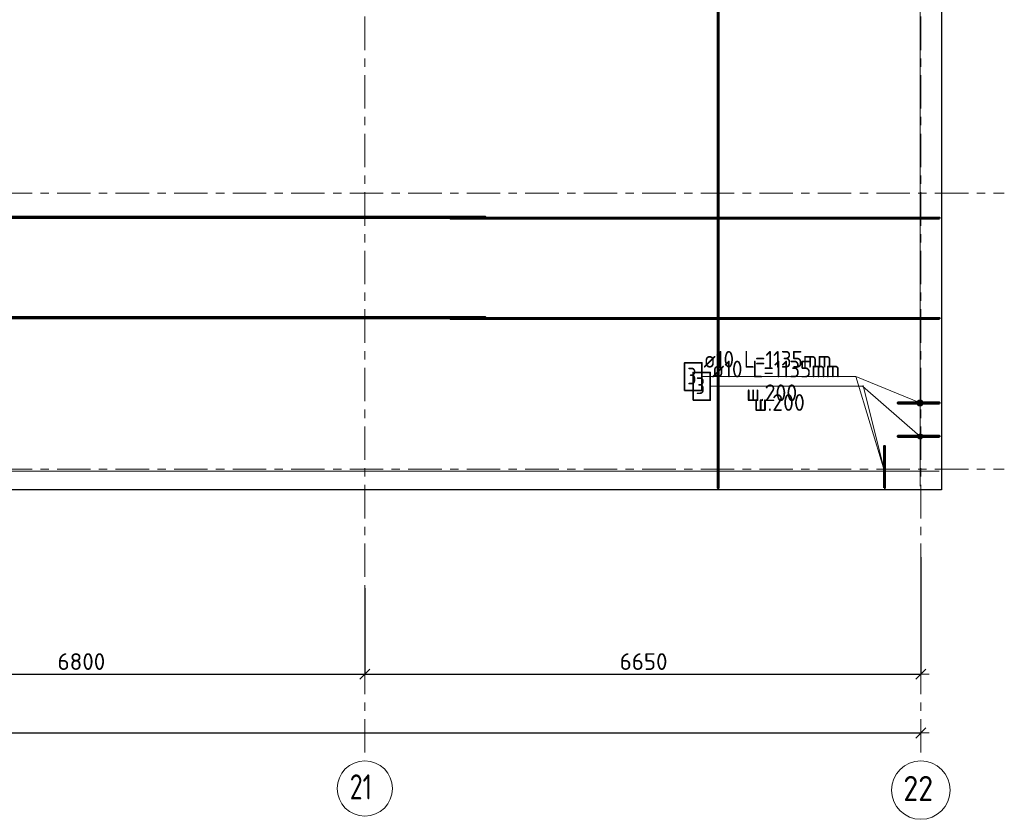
# Model space of a CAD drawing. Header units: metres. Extents: x -38 to 100, y -15 to 21.
# Tile 15 of 90: x 51 to 63, y -4 to 5. Entities that reach past the tile are written whole.
import ezdxf

# ---------------------------------------------------------------- set-up
doc = ezdxf.new("R2010")
doc.units = ezdxf.units.M
doc.header["$PDMODE"] = 65
doc.linetypes.add('______11', pattern=[0.5, 0.4, -0.05, 0, -0.05])
doc.linetypes.add('______5', pattern=[1.1, 0.8, -0.1, 0.1, -0.1])
for name, color, linetype, lineweight in [('XR$2$Осевая линия (1)', 7, '______5', 13), ('XR$2$Размерная линия (1)', 7, 'Continuous', 13), ('XR$3$Арм. стержнями верхней зоны', 180, 'Continuous', 35), ('XR$3$Арм.стержн. Арматура края', 96, 'Continuous', 35), ('XR$3$ВК__отв в полу 1-2 эт', 220, 'Continuous', 25), ('XR$3$Перекрытие (1)', 7, 'Continuous', 35), ('XR$5$Арм. стержнями верхней зоны', 180, 'Continuous', 35), ('XR$5$Арм.стержн. Арматура края', 96, 'Continuous', 35), ('XR$5$Общий слой (1)_1', 7, 'Continuous', 13), ('XR$5$Перекрытие (1)', 7, 'Continuous', 35)]:
    doc.layers.add(name, color=color, linetype=linetype, lineweight=lineweight)
doc.styles.add('ISOCPEUR', font='txt')
doc.dimstyles.new('DIMSTYLE_3', dxfattribs={"dimtxt": 0.2, "dimasz": 0.2, "dimexe": 0, "dimexo": 0, "dimgap": 0.1, "dimtad": 2, "dimdec": 0, "dimlfac": 1000, "dimrnd": 5, "dimzin": 12, "dimdsep": 46, "dimtxsty": 'ISOCPEUR', "dimblk1": 'ALL_ML_STRICH', "dimblk2": 'ALL_ML_STRICH', "dimsah": 1, "dimcen": 0, "dimclrd": 7, "dimclre": 256, "dimclrt": 7, "dimadec": 0, "dimazin": 0, "dimtfac": 1, "dimtdec": 0, "dimtix": 1, "dimtmove": 2, "dimatfit": 3, "dimfxl": 0, "dimtzin": 0, "dimlwd": 0, "dimlwe": -3, "dimarcsym": 0})

# ---------------------------------------------------------------- blocks, each defined once
blk = doc.blocks.new('ALL_ML_STRICH')
at = {"color": 0, "linetype": 'ByBlock', "lineweight": -2}
for p, q in [((-1, 0), (0.5, 0)), ((-0.3, -0.3), (0.3, 0.3)), ((0, -0.5), (0, 0.5))]:
    blk.add_line(p, q, dxfattribs=at)
blk = doc.blocks.new('*D12')
at = {"layer": 'DEFPOINTS', "color": 7, "linetype": 'Continuous', "lineweight": 13, "transparency": 33554687}
for p in [(0.5, -3.103), (0.5, -3.156), (61.6, -3.14)]:
    blk.add_point(p, dxfattribs=at)
at = {"layer": 'XR$2$Размерная линия (1)', "color": 9, "linetype": 'Continuous', "lineweight": -2, "true_color": 0xc7c7c7, "transparency": 33554687}
for p, q in [((0.5, -3.123), (0.5, -3.156)), ((61.6, -3.156), (61.6, -3.156))]:
    blk.add_line(p, q, dxfattribs=at)
at = {"layer": 'XR$2$Размерная линия (1)', "color": 7, "linetype": 'Continuous', "lineweight": -2, "transparency": 33554687}
blk.add_line((0.5, -3.156), (61.6, -3.156), dxfattribs=at)
at = {"layer": 'XR$2$Размерная линия (1)', "color": 7, "linetype": 'Continuous', "lineweight": 13, "transparency": 33554687, "xscale": 0.2, "yscale": 0.2, "zscale": 0.2, "rotation": 180}
blk.add_blockref('ALL_ML_STRICH', (0.5, -3.156), dxfattribs=at)
at = {"layer": 'XR$2$Размерная линия (1)', "color": 7, "linetype": 'Continuous', "lineweight": 13, "transparency": 33554687, "xscale": 0.2, "yscale": 0.2, "zscale": 0.2}
blk.add_blockref('ALL_ML_STRICH', (61.6, -3.156), dxfattribs=at)
at = {"layer": 'XR$2$Размерная линия (1)', "color": 7, "linetype": 'Continuous', "lineweight": 13, "transparency": 33554687, "insert": (31.1, -3.006), "char_height": 0.2, "width": 1, "attachment_point": 5, "style": 'ISOCPEUR'}
blk.add_mtext('\\A1;{61100}', dxfattribs=at)
blk = doc.blocks.new('*D24')
at = {"layer": 'DEFPOINTS', "color": 7, "linetype": 'Continuous', "lineweight": 13, "transparency": 33554687}
for p in [(54.95, -1.403), (48.15, -1.606), (48.15, -2.452)]:
    blk.add_point(p, dxfattribs=at)
at = {"layer": 'XR$2$Размерная линия (1)', "color": 9, "linetype": 'Continuous', "lineweight": -2, "true_color": 0xc7c7c7, "transparency": 33554687}
for p, q in [((54.95, -1.423), (54.95, -2.452)), ((48.15, -1.626), (48.15, -2.452))]:
    blk.add_line(p, q, dxfattribs=at)
at = {"layer": 'XR$2$Размерная линия (1)', "color": 7, "linetype": 'Continuous', "lineweight": -2, "transparency": 33554687}
blk.add_line((48.15, -2.452), (54.95, -2.452), dxfattribs=at)
at = {"layer": 'XR$2$Размерная линия (1)', "color": 7, "linetype": 'Continuous', "lineweight": 13, "transparency": 33554687, "xscale": 0.2, "yscale": 0.2, "zscale": 0.2, "rotation": 180}
blk.add_blockref('ALL_ML_STRICH', (48.15, -2.452), dxfattribs=at)
at = {"layer": 'XR$2$Размерная линия (1)', "color": 7, "linetype": 'Continuous', "lineweight": 13, "transparency": 33554687, "xscale": 0.2, "yscale": 0.2, "zscale": 0.2}
blk.add_blockref('ALL_ML_STRICH', (54.95, -2.452), dxfattribs=at)
at = {"layer": 'XR$2$Размерная линия (1)', "color": 7, "linetype": 'Continuous', "lineweight": 13, "transparency": 33554687, "insert": (51.56, -2.302), "char_height": 0.2, "width": 0.8, "attachment_point": 5, "style": 'ISOCPEUR'}
blk.add_mtext('\\A1;{6800}', dxfattribs=at)
blk = doc.blocks.new('*D25')
at = {"layer": 'DEFPOINTS', "color": 7, "linetype": 'Continuous', "lineweight": 13, "transparency": 33554687}
for p in [(61.6, -1.033), (54.95, -1.403), (54.95, -2.452)]:
    blk.add_point(p, dxfattribs=at)
at = {"layer": 'XR$2$Размерная линия (1)', "color": 9, "linetype": 'Continuous', "lineweight": -2, "true_color": 0xc7c7c7, "transparency": 33554687}
for p, q in [((61.6, -1.053), (61.6, -2.452)), ((54.95, -1.423), (54.95, -2.452))]:
    blk.add_line(p, q, dxfattribs=at)
at = {"layer": 'XR$2$Размерная линия (1)', "color": 7, "linetype": 'Continuous', "lineweight": -2, "transparency": 33554687}
blk.add_line((54.95, -2.452), (61.6, -2.452), dxfattribs=at)
at = {"layer": 'XR$2$Размерная линия (1)', "color": 7, "linetype": 'Continuous', "lineweight": 13, "transparency": 33554687, "xscale": 0.2, "yscale": 0.2, "zscale": 0.2, "rotation": 180}
blk.add_blockref('ALL_ML_STRICH', (54.95, -2.452), dxfattribs=at)
at = {"layer": 'XR$2$Размерная линия (1)', "color": 7, "linetype": 'Continuous', "lineweight": 13, "transparency": 33554687, "xscale": 0.2, "yscale": 0.2, "zscale": 0.2}
blk.add_blockref('ALL_ML_STRICH', (61.6, -2.452), dxfattribs=at)
at = {"layer": 'XR$2$Размерная линия (1)', "color": 7, "linetype": 'Continuous', "lineweight": 13, "transparency": 33554687, "insert": (58.285, -2.302), "char_height": 0.2, "width": 0.8, "attachment_point": 5, "style": 'ISOCPEUR'}
blk.add_mtext('\\A1;{6650}', dxfattribs=at)

msp = doc.modelspace()

# ---------------------------------------------------------------- hatches: boundary and pattern name
at = {"layer": 'XR$3$Арм.стержн. Арматура края', "linetype": 'Continuous', "lineweight": 13, "transparency": 33554687}
for points in [[(61.5626, 0.3959), (61.5823, 0.4185), (61.5693, 0.4099)], [(61.5823, 0.4185), (61.5626, 0.3959), (61.5637, 0.3806)], [(61.5823, 0.4185), (61.5637, 0.3806), (61.5976, 0.4196)], [(61.5976, 0.4196), (61.5637, 0.3806), (61.5723, 0.3676)], [(61.5976, 0.4196), (61.5723, 0.3676), (61.6116, 0.4129)], [(61.6116, 0.4129), (61.5723, 0.3676), (61.5863, 0.3609)], [(61.6116, 0.4129), (61.5863, 0.3609), (61.6202, 0.3999)], [(61.6202, 0.3999), (61.5863, 0.3609), (61.6016, 0.362)], [(61.6202, 0.3999), (61.6016, 0.362), (61.6213, 0.3846)], [(61.6213, 0.3846), (61.6016, 0.362), (61.6146, 0.3706)]]:
    msp.add_hatch(color=7, dxfattribs=at).paths.add_polyline_path(points)
at = {"layer": 'XR$5$Арм.стержн. Арматура края', "linetype": 'Continuous', "lineweight": 13, "transparency": 33554687}
for points in [[(61.5692, 0.8198), (61.5624, 0.7675), (61.5868, 0.8272)], [(61.5868, 0.8272), (61.5624, 0.7675), (61.5777, 0.7555)], [(61.5868, 0.8272), (61.5777, 0.7555), (61.6061, 0.825)], [(61.6061, 0.825), (61.5777, 0.7555), (61.5971, 0.7533)], [(61.6061, 0.825), (61.5971, 0.7533), (61.6215, 0.813)], [(61.555, 0.7851), (61.5692, 0.8198), (61.5572, 0.8044)], [(61.5692, 0.8198), (61.555, 0.7851), (61.5624, 0.7675)], [(61.6215, 0.813), (61.5971, 0.7533), (61.6147, 0.7607)], [(61.6215, 0.813), (61.6147, 0.7607), (61.6289, 0.7954)], [(61.6289, 0.7954), (61.6147, 0.7607), (61.6267, 0.776)]]:
    msp.add_hatch(color=7, dxfattribs=at).paths.add_polyline_path(points)

# ---------------------------------------------------------------- linework, layer by layer
at = {"color": 7, "linetype": 'Continuous', "lineweight": 13, "transparency": 33554687}
for q in [(60.8221, 1.1052), (60.9117, 0.9983)]:
    msp.add_line((61.1675, -0.0251), q, dxfattribs=at)
at = {"layer": 'XR$2$Осевая линия (1)', "color": 253, "linetype": '______11', "lineweight": 13, "true_color": 0xa0a0a0, "transparency": 33554687}
for p, q in [((61.6, -3.39), (61.6, 19.78)), ((54.95, -3.39), (54.95, 8.98)), ((-2.63, 3.3), (62.6, 3.3)), ((-2.63, 0), (62.6, 0))]:
    msp.add_line(p, q, dxfattribs=at)
at = {"layer": 'XR$2$Осевая линия (1)', "color": 7, "linetype": 'Continuous', "lineweight": 13, "transparency": 33554687}
for centre, radius in [((54.9504, -3.8199), 0.3304), ((61.6018, -3.8388), 0.3493)]:
    msp.add_circle(centre, radius, dxfattribs=at)
at = {"layer": 'XR$3$Арм. стержнями верхней зоны', "color": 4, "linetype": 'Continuous', "lineweight": 50, "transparency": 33554687}
for points in [[(56.395, 3.0052), (44.695, 3.0052), (44.695, 3.0152), (56.395, 3.0152), (56.395, 3.0052)], [(61.825, 2.9952), (55.975, 2.9952), (55.975, 3.0052), (61.825, 3.0052), (61.825, 2.9952)]]:
    msp.add_lwpolyline(points, dxfattribs=at)
at = {"layer": 'XR$3$Арм.стержн. Арматура края', "color": 7, "linetype": 'Continuous', "lineweight": 13, "transparency": 33554687}
for p, q in [((59.0831, 0.9891), (60.9031, 0.9891)), ((60.9031, 0.9891), (61.5919, 0.3902)), ((61.5693, 0.4099), (61.5693, 0.4099)), ((61.5723, 0.3676), (61.5723, 0.3676)), ((61.6116, 0.4129), (61.6116, 0.4129)), ((61.6146, 0.3706), (61.6146, 0.3706))]:
    msp.add_line(p, q, dxfattribs=at)
at = {"layer": 'XR$3$Арм.стержн. Арматура края', "color": 7, "linetype": 'Continuous', "lineweight": 35, "transparency": 33554687}
msp.add_lwpolyline([(58.8765, 0.8224), (59.0831, 0.8224), (59.0831, 1.1558), (58.8765, 1.1558), (58.8765, 0.8224)], dxfattribs=at)
at = {"layer": 'XR$3$Арм.стержн. Арматура края', "color": 4, "linetype": 'Continuous', "lineweight": 50, "transparency": 33554687}
for points in [[(61.825, 0.3852), (61.325, 0.3852), (61.325, 0.3952), (61.825, 0.3952), (61.825, 0.3852)], [(61.1625, -0.2248), (61.1625, 0.2752), (61.1725, 0.2752), (61.1725, -0.2248), (61.1625, -0.2248)]]:
    msp.add_lwpolyline(points, dxfattribs=at)
at = {"layer": 'XR$3$Арм.стержн. Арматура края', "color": 7, "linetype": 'Continuous', "lineweight": 13, "transparency": 33554687}
msp.add_circle((61.5919, 0.3902), 0.03, dxfattribs=at)
at = {"layer": 'XR$3$ВК__отв в полу 1-2 эт', "color": 7, "linetype": 'Continuous', "lineweight": 13, "transparency": 33554687}
for points in [[(61.5919, -0.2051), (61.5919, 16.4849), (45.9119, 16.4849), (45.9119, 12.0549), (43.0719, 12.0549), (43.0719, 11.5249), (40.7619, 11.5249), (40.7619, 16.3949), (32.9919, 16.3949), (32.9919, 9.0449)], [(32.9919, 8.3849), (32.9919, -0.0251), (61.8219, -0.0251)]]:
    msp.add_lwpolyline(points, dxfattribs=at)
at = {"layer": 'XR$3$Перекрытие (1)', "color": 7, "linetype": 'Continuous', "lineweight": 25, "transparency": 33554687}
for p, q in [((61.85, 16.6502), (61.85, -0.2498)), ((61.85, -0.2498), (32.725, -0.2498))]:
    msp.add_line(p, q, dxfattribs=at)
at = {"layer": 'XR$5$Арм. стержнями верхней зоны', "color": 4, "linetype": 'Continuous', "lineweight": 50, "transparency": 33554687}
for points in [[(59.1825, 11.1952), (59.1825, -0.2248), (59.1725, -0.2248), (59.1725, 11.1952), (59.1825, 11.1952)], [(56.395, 1.8052), (44.695, 1.8052), (44.695, 1.8152), (56.395, 1.8152), (56.395, 1.8052)], [(61.825, 1.7952), (55.975, 1.7952), (55.975, 1.8052), (61.825, 1.8052), (61.825, 1.7952)]]:
    msp.add_lwpolyline(points, dxfattribs=at)
at = {"layer": 'XR$5$Арм.стержн. Арматура края', "color": 7, "linetype": 'Continuous', "lineweight": 13, "transparency": 33554687}
for p, q in [((58.9821, 1.1052), (60.8221, 1.1052)), ((60.8221, 1.1052), (61.5919, 0.7902)), ((61.6061, 0.825), (61.6061, 0.825)), ((61.5572, 0.8044), (61.5572, 0.8044)), ((61.5777, 0.7555), (61.5777, 0.7555)), ((61.6267, 0.776), (61.6267, 0.776))]:
    msp.add_line(p, q, dxfattribs=at)
at = {"layer": 'XR$5$Арм.стержн. Арматура края', "color": 7, "linetype": 'Continuous', "lineweight": 35, "transparency": 33554687}
msp.add_lwpolyline([(58.7755, 0.9386), (58.9821, 0.9386), (58.9821, 1.2719), (58.7755, 1.2719), (58.7755, 0.9386)], dxfattribs=at)
at = {"layer": 'XR$5$Арм.стержн. Арматура края', "color": 4, "linetype": 'Continuous', "lineweight": 50, "transparency": 33554687}
for points in [[(61.825, 0.7852), (61.325, 0.7852), (61.325, 0.7952), (61.825, 0.7952), (61.825, 0.7852)], [(61.1625, -0.2248), (61.1625, 0.2752), (61.1725, 0.2752), (61.1725, -0.2248), (61.1625, -0.2248)]]:
    msp.add_lwpolyline(points, dxfattribs=at)
at = {"layer": 'XR$5$Арм.стержн. Арматура края', "color": 7, "linetype": 'Continuous', "lineweight": 13, "transparency": 33554687}
msp.add_circle((61.5919, 0.7902), 0.0375, dxfattribs=at)
at = {"layer": 'XR$5$Общий слой (1)_1', "color": 7, "linetype": 'Continuous', "lineweight": 13, "transparency": 33554687}
for points in [[(61.5919, -0.2051), (61.5919, 16.4849), (45.9119, 16.4849), (45.9119, 12.0549), (43.0719, 12.0549), (43.0719, 11.5249), (40.7619, 11.5249), (40.7619, 16.3949), (32.9919, 16.3949), (32.9919, 9.0449)], [(32.9919, 8.3849), (32.9919, -0.0251), (61.8219, -0.0251)]]:
    msp.add_lwpolyline(points, dxfattribs=at)
at = {"layer": 'XR$5$Перекрытие (1)', "color": 7, "linetype": 'Continuous', "lineweight": 25, "transparency": 33554687}
for p, q in [((61.85, 16.6502), (61.85, -0.2498)), ((61.85, -0.2498), (32.725, -0.2498))]:
    msp.add_line(p, q, dxfattribs=at)

# ---------------------------------------------------------------- texts
at = {"layer": 'XR$2$Осевая линия (1)', "color": 7, "linetype": 'Continuous', "lineweight": 13, "transparency": 33554687, "char_height": 0.3, "attachment_point": 7, "style": 'ISOCPEUR'}
for s, insert, width in [('\\W0.75;21', (54.7704, -3.9504), 0.472281), ('\\W0.87;22', (61.3918, -3.9693), 0.550812)]:
    msp.add_mtext(s, dxfattribs=dict(at, insert=insert, width=width))
at = {"layer": 'XR$3$Арм.стержн. Арматура края', "color": 7, "linetype": 'Continuous', "lineweight": 25, "transparency": 33554687, "char_height": 0.2, "attachment_point": 7, "style": 'ISOCPEUR'}
for s, insert, width in [('\\W0.92;ø10 L=1135mm ', (59.1031, 1.0958), 1.871128), ('\\W0.78;3', (58.9098, 0.8958), 0.217605), ('\\W0.95;ш.200 ', (59.6031, 0.6958), 0.874664)]:
    msp.add_mtext(s, dxfattribs=dict(at, insert=insert, width=width))
at = {"layer": 'XR$5$Арм.стержн. Арматура края', "color": 7, "linetype": 'Continuous', "lineweight": 25, "transparency": 33554687, "char_height": 0.2, "attachment_point": 7, "style": 'ISOCPEUR'}
for s, insert, width in [('\\W0.92;ø10 L=1135mm ', (59.0021, 1.2119), 1.871128), ('\\W0.78;3', (58.8088, 1.0119), 0.217605), ('\\W0.95;ш.200 ', (59.5121, 0.8119), 0.874664)]:
    msp.add_mtext(s, dxfattribs=dict(at, insert=insert, width=width))

# ---------------------------------------------------------------- dimensions: what is measured, and where the dimension line sits
at = {"layer": 'XR$2$Размерная линия (1)', "color": 7, "linetype": 'Continuous', "lineweight": 13, "transparency": 33554687}
for base, p1, p2, picture, middle in [((61.6, -2.452), (54.95, -1.4227), (61.6, -1.053), '*D25', (58.285, -2.302)), ((54.95, -2.452), (48.15, -1.6259), (54.95, -1.4227), '*D24', (51.56, -2.302)), ((61.6, -3.1563), (0.5, -3.1233), (61.6, -3.1563), '*D12', (31.1, -3.0063))]:
    dim = msp.add_linear_dim(base=base, p1=p1, p2=p2, dimstyle='DIMSTYLE_3', override={"dimpost": '<>', "dimclrd": 7, "dimclre": 9, "dimclrt": 7, "dimlwd": 0, "dimlwe": 65533}, dxfattribs=at)
    dim.commit()
    dim.dimension.update_dxf_attribs({"geometry": picture, "text_midpoint": middle, "dimtype": 160})

doc.saveas('drawing.dxf')
